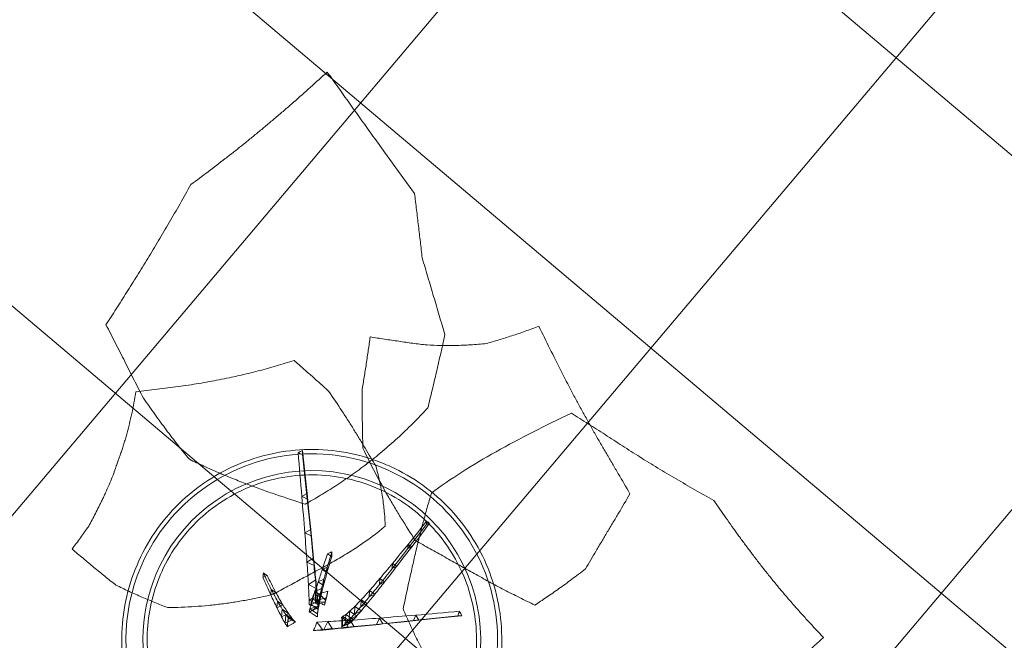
# Model space of a CAD drawing. Header units: millimetres. Extents: x 853417 to 929373, y -433185 to -369260.
# Tile 180 of 228: x 907707 to 908873, y -380228 to -379494. Entities that reach past the tile are written whole.
import ezdxf

# ---------------------------------------------------------------- set-up
doc = ezdxf.new("R2010")
doc.units = ezdxf.units.MM
doc.layers.add('I-FURN', color=7, linetype='Continuous', lineweight=9)
doc.layers.add('KOKO-FLOR-PATT', color=7, linetype='Continuous', lineweight=9)

# ---------------------------------------------------------------- blocks, each defined once
blk = doc.blocks.new('Furniture_Interior-Artwork-Decoration_Gotessons_Areca-Palm  - Default-1583015-1 korrus_SA_kunstihanke plaan')
at = {"layer": 'I-FURN'}
for p, q in [((-79.7, 98.2), (-75.8, 104)), ((-72.8, 98.5), (-79.7, 98.2)), ((-75.8, 104), (-72.8, 98.5)), ((-181.7, 62.9), (-146.5, 55.5)), ((-151, 53.4), (-150.4, 58.6)), ((-150.4, 58.6), (-146.5, 55.5)), ((-57.7, 60.9), (-53.3, 67.7)), ((-49.6, 61.1), (-57.7, 60.9)), ((-53.3, 67.7), (-49.6, 61.1)), ((-146.5, 55.5), (-151, 53.4)), ((-122.6, 46.7), (-121.9, 52.7)), ((-117.2, 49.1), (-122.6, 46.7)), ((-121.9, 52.7), (-117.2, 49.1)), ((-100, 41), (-99.1, 47.8)), ((-99.1, 47.8), (-93.8, 43.8)), ((-93.8, 43.8), (-100, 41)), ((-82, 36.2), (-81.1, 43.8)), ((-75, 39.2), (-82, 36.2)), ((-81.1, 43.8), (-75, 39.2)), ((-68, 32.1), (-67, 40.5)), ((-60.3, 35.4), (-68, 32.1)), ((-67, 40.5), (-60.3, 35.4)), ((-57.4, 28.6), (-56.3, 37.9)), ((-56.3, 37.9), (-48.9, 32.3)), ((-49.6, 25.7), (-48.4, 35.8)), ((-48.4, 35.8), (-40.3, 29.7)), ((-40.3, 30.9), (-35.3, 38.7)), ((-35.3, 38.7), (-31.1, 30.9)), ((-48.9, 32.3), (-57.4, 28.6)), ((-40.3, 29.7), (-49.6, 25.7)), ((-44.1, 23.2), (-42.8, 34.1)), ((-34.1, 27.5), (-44.1, 23.2)), ((-42.8, 34.1), (-34.1, 27.5)), ((-40.6, 21.2), (-39.1, 32.9)), ((-29.7, 25.8), (-40.6, 21.2)), ((-31.1, 30.9), (-40.3, 30.9)), ((-39.1, 32.9), (-29.7, 25.8)), ((-37, 32), (-37.3, 29.8)), ((-36.1, 31.3), (-37, 32)), ((-29.7, 25.8), (-29.2, 25.5)), ((-39.3, 20.1), (-40.6, 21.2)), ((-27.3, 7.8), (-21.8, 16.6)), ((-15.8, 6.9), (-21.8, 16.6)), ((-21.8, 16.6), (-16.9, 7.7)), ((-21.1, -3.5), (-27.3, 7.8)), ((-16.9, 7.7), (-27.3, 7.8)), ((-16.9, 7.7), (-10.5, -2.9)), ((-46.6, -4.9), (-52.1, -6.1)), ((-52.1, -6.1), (-43.7, -15.5)), ((-51.1, -14.2), (-42.6, -10.7)), ((-49, -5.6), (-43.2, -4.3)), ((-44.9, -12.6), (-30.2, -7)), ((-44.9, -12.6), (-35.6, -8.8)), ((-40.4, -11.7), (-37.6, -10)), ((-38.9, -10.7), (-29.8, -6.9)), ((-38.9, -10.7), (-30.2, -7)), ((-36.6, -9.6), (-38.9, -10.7)), ((-31.7, -17.8), (-38.9, -10.7)), ((-38.9, -10.7), (-29.3, -16)), ((-35.6, -8.8), (-37, -18.7)), ((-35.6, -8.8), (-30.2, -7)), ((-30.2, -7), (-27, -5.7)), ((-85.2, -20.9), (-79.1, -18.4)), ((-80, -25), (-85.2, -20.9)), ((-79.1, -18.4), (-80, -25)), ((-70.6, -18.3), (-63.7, -15.5)), ((-64.7, -22.9), (-70.6, -18.3)), ((-65.6, -26.5), (-56.7, -21.6)), ((-63.7, -15.5), (-64.7, -22.9)), ((-59.5, -16.1), (-51.8, -12.9)), ((-52.9, -21.3), (-59.5, -16.1)), ((-56.7, -21.6), (-56.8, -32)), ((-51.8, -12.9), (-52.9, -21.3)), ((-43.8, -19.9), (-51.1, -14.2)), ((-50.4, -17.2), (-40.4, -11.7)), ((-50.4, -17.2), (-48.1, -18.6)), ((-37, -18.7), (-44.9, -12.6)), ((-40.6, -23.2), (-44.5, -20.8)), ((-43.7, -15.5), (-43.1, -13.5)), ((-40.4, -11.7), (-40.6, -23.2)), ((-35.6, -20.7), (-40.6, -23.2)), ((-56.8, -32), (-65.6, -26.5)), ((-13.1, -40.6), (-11.6, -30.5)), ((-11.6, -30.5), (-10, -26.4)), ((-11.6, -30.5), (-3.6, -37)), ((-11.3, -36.5), (-10.9, -34.1)), ((-6.7, -34.7), (-11.3, -36.5)), ((-6.7, -34.7), (-6, -34.5)), ((-87.7, -40.1), (-79.9, -35.8)), ((-79.9, -45.1), (-87.7, -40.1)), ((-79.9, -35.8), (-79.9, -45.1)), ((-16.9, -47.1), (-15.5, -38.2)), ((-8.5, -43.9), (-16.9, -47.1)), ((-15.5, -38.2), (-8.5, -43.9)), ((-3.6, -37), (-13.1, -40.6)), ((-11.2, -36), (-11.3, -36.5)), ((-116.7, -58), (-110.1, -54.4)), ((-109.9, -62.5), (-116.7, -58)), ((-110.1, -54.4), (-109.9, -62.5)), ((-23.1, -56.4), (-21.9, -48.7)), ((-15.8, -53.6), (-23.1, -56.4)), ((-21.9, -48.7), (-15.8, -53.6)), ((-32.5, -69.1), (-31.5, -62.7)), ((-26.3, -66.8), (-32.5, -69.1)), ((-31.5, -62.7), (-26.3, -66.8)), ((-153, -80.5), (-147.5, -77.5)), ((-147.2, -84.5), (-153, -80.5)), ((-147.5, -77.5), (-147.2, -84.5))]:
    blk.add_line(p, q, dxfattribs=at)
at = {"layer": 'I-FURN', "flags": 128}
for points in [[(-106.4, 142.8), (-105.5, 144), (-104.7, 145.2), (-103.8, 146.4), (-102.9, 147.6)], [(-100.6, 143.2), (-102, 143.1), (-103.5, 143), (-104.9, 142.9), (-106.4, 142.8)], [(-75.8, 104), (-89.4, 125.8), (-102.9, 147.6)], [(-102.9, 147.6), (-102.3, 146.5), (-101.8, 145.4), (-101.2, 144.3), (-100.6, 143.2)], [(-100.6, 143.2), (-86.7, 120.8), (-72.8, 98.5)], [(-53.3, 67.7), (-64.5, 85.9), (-75.8, 104)], [(-72.8, 98.5), (-61.2, 79.8), (-49.6, 61.1)], [(-185.4, 61.1), (-185.2, 62.2), (-185.1, 63.3), (-185, 64.4), (-184.8, 65.4)], [(-181.7, 62.9), (-182.6, 62.5), (-183.5, 62), (-184.5, 61.6), (-185.4, 61.1)], [(-151, 53.4), (-168.2, 57.3), (-185.4, 61.1)], [(-150.4, 58.6), (-167.6, 62), (-184.8, 65.4)], [(-184.8, 65.4), (-184, 64.8), (-183.2, 64.2), (-182.5, 63.5), (-181.7, 62.9)], [(-121.9, 52.7), (-136.1, 55.6), (-150.4, 58.6)], [(-146.5, 55.5), (-131.9, 52.3), (-117.2, 49.1)], [(-37.3, 29.8), (-37.8, 27.4), (-38.3, 25), (-38.8, 22.5), (-39.3, 20.1)], [(-39.3, 20.1), (-37.6, 21.1), (-35.8, 22), (-34, 22.9), (-32.3, 23.9)], [(-36.1, 31.3), (-36.4, 30.9), (-36.7, 30.6), (-37, 30.2), (-37.3, 29.8)], [(-31.5, 27.5), (-32.6, 28.4), (-33.8, 29.4), (-35, 30.4), (-36.1, 31.3)], [(-32.3, 23.9), (-31.5, 24.3), (-30.7, 24.7), (-30, 25.1), (-29.2, 25.5)], [(-29.2, 25.5), (-29.8, 26), (-30.3, 26.5), (-30.9, 27), (-31.5, 27.5)], [(-16.1, 6.4), (-17.3, 3.9), (-18.6, 1.4), (-19.9, -1), (-21.1, -3.5)], [(-15.8, 6.8), (-16, 6.6), (-16.1, 6.4)], [(-15.9, 6.7), (-15.9, 6.8), (-16, 6.8), (-16, 6.8), (-16.1, 6.8)], [(-16.1, 6.8), (-16.1, 6.7), (-16.1, 6.6), (-16.1, 6.5), (-16.1, 6.4)], [(-15.7, 6.7), (-15.7, 6.7), (-15.7, 6.8), (-15.8, 6.8), (-15.8, 6.9)], [(-10.5, -2.9), (-11.8, -0.5), (-13.1, 1.9), (-14.4, 4.3), (-15.7, 6.7)], [(-59.8, -7.9), (-57.1, -7.3), (-54.4, -6.7), (-51.7, -6.2), (-49, -5.6)], [(-52.4, -16.2), (-54.3, -14.1), (-56.1, -12), (-58, -9.9), (-59.8, -7.9)], [(-49, -5.6), (-49.9, -8.2), (-50.7, -10.9), (-51.6, -13.5), (-52.4, -16.2)], [(-51.8, -12.9), (-47.2, -11.8), (-42.6, -10.7)], [(-43.2, -4.3), (-44.1, -4.4), (-44.9, -4.6), (-45.8, -4.8), (-46.6, -4.9)], [(-46.6, -4.9), (-46.6, -5.1), (-46.5, -5.2), (-46.5, -5.3), (-46.4, -5.4)], [(-46.4, -5.4), (-45.6, -7.5), (-44.7, -9.5), (-43.9, -11.5), (-43.1, -13.5)], [(-38.9, -10.7), (-41.9, -11.6), (-44.9, -12.6)], [(-42.6, -10.7), (-43.2, -15.3), (-43.8, -19.9)], [(-43.1, -8.6), (-43.2, -7.5), (-43.2, -6.4), (-43.2, -5.3), (-43.2, -4.3)], [(-43.1, -13.5), (-43.1, -12.3), (-43.1, -11.1), (-43.1, -9.8), (-43.1, -8.6)], [(-40.3, -11.3), (-40.9, -11.6), (-41.5, -11.9), (-42.1, -12.2), (-42.7, -12.5)], [(-37.6, -10), (-38.2, -10.3), (-38.9, -10.7), (-39.6, -11), (-40.3, -11.3)], [(-36.7, -14.8), (-36.9, -13.6), (-37.1, -12.4), (-37.3, -11.2), (-37.6, -10)], [(-34.8, -8.9), (-35.2, -9.1), (-35.7, -9.3), (-36.1, -9.4), (-36.6, -9.6)], [(-36.6, -9.6), (-35.7, -10.5), (-34.9, -11.3), (-34, -12.1), (-33.1, -12.9)], [(-30.2, -7), (-30.9, -12.4), (-31.7, -17.8)], [(-29.3, -6.7), (-29.4, -6.8), (-29.5, -6.8), (-29.7, -6.9), (-29.8, -6.9)], [(-27, -5.7), (-27.6, -6), (-28.1, -6.2), (-28.7, -6.5), (-29.3, -6.7)], [(-28.1, -17.1), (-28, -15.6), (-27.8, -14), (-27.7, -12.5), (-27.6, -11)], [(-27.6, -11), (-27.4, -9.7), (-27.3, -8.3), (-27.1, -7), (-27, -5.7)], [(-21.1, -3.5), (-19.8, -3.4), (-18.6, -3.2), (-17.3, -3.1), (-16, -2.9)], [(-16, -2.9), (-14.6, -2.9), (-13.2, -2.9), (-11.8, -2.9), (-10.5, -2.9)], [(-104, -23.9), (-102.7, -23.4), (-101.4, -22.8), (-100, -22.3), (-98.7, -21.7)], [(-98.7, -21.7), (-98.9, -23.2), (-99.1, -24.6), (-99.3, -26.1), (-99.5, -27.5)], [(-52.3, -20.4), (-53.2, -20.8), (-54.1, -21.2), (-55, -21.6), (-55.9, -22)], [(-55.9, -22), (-53, -21.7), (-50.2, -21.4), (-47.4, -21.1), (-44.6, -20.9)], [(-43.8, -19.9), (-48.4, -20.6), (-52.9, -21.3)], [(-48.1, -18.7), (-49.2, -19.1), (-50.2, -19.5), (-51.3, -20), (-52.3, -20.4)], [(-44.1, -16.6), (-45.1, -17.1), (-46.1, -17.6), (-47.1, -18.1), (-48.1, -18.6)], [(-48.1, -18.6), (-48.1, -18.6), (-48.1, -18.6), (-48.1, -18.6), (-48.1, -18.7)], [(-44.6, -20.9), (-44.6, -20.9), (-44.6, -20.8), (-44.5, -20.8), (-44.5, -20.8)], [(-44.5, -20.8), (-42.6, -20.4), (-40.7, -20), (-38.8, -19.6), (-36.8, -19.2)], [(-40.6, -14.9), (-41.5, -15.3), (-42.3, -15.7), (-43.2, -16.2), (-44.1, -16.6)], [(-42.7, -12.5), (-42.2, -13.1), (-41.7, -13.7), (-41.1, -14.3), (-40.6, -14.9)], [(-31.7, -17.8), (-34.3, -18.3), (-37, -18.7)], [(-36.8, -19.2), (-36.5, -19.6), (-36.2, -20), (-35.9, -20.4), (-35.6, -20.7)], [(-35.6, -20.7), (-35.8, -19.2), (-36.1, -17.8), (-36.4, -16.3), (-36.7, -14.8)], [(-33.1, -12.9), (-32.2, -13.7), (-31.2, -14.5), (-30.3, -15.3), (-29.3, -16)], [(-28.1, -17.1), (-29.9, -17.5), (-31.7, -17.8)], [(-29.3, -16), (-29, -16.3), (-28.7, -16.6), (-28.4, -16.8), (-28.1, -17.1)], [(-99.5, -27.5), (-100.6, -26.6), (-101.7, -25.7), (-102.9, -24.8), (-104, -23.9)], [(-10.9, -34.1), (-11, -34.6), (-11, -35), (-11.1, -35.5), (-11.2, -36)], [(-11.2, -36), (-10, -35.6), (-8.9, -35.3), (-7.8, -35), (-6.7, -34.7)], [(-10.3, -28.3), (-10.4, -29.7), (-10.6, -31), (-10.7, -32.4), (-10.9, -33.8)], [(-10.9, -33.8), (-10.9, -33.9), (-10.9, -34), (-10.9, -34), (-10.9, -34.1)], [(-10, -26.4), (-10, -26.9), (-10.1, -27.3), (-10.2, -27.8), (-10.3, -28.3)], [(-6.8, -28.8), (-7.6, -28.2), (-8.4, -27.6), (-9.2, -27), (-10, -26.4)], [(-0.9, -32.8), (-2.4, -31.8), (-3.9, -30.8), (-5.4, -29.8), (-6.8, -28.8)], [(-6, -34.5), (-4.7, -34.1), (-3.4, -33.7), (-2.2, -33.2), (-0.9, -32.8)], [(-116.7, -58), (-134.9, -69.3), (-153, -80.5)], [(-147.5, -77.5), (-128.8, -66), (-110.1, -54.4)], [(-153, -80.5), (-174.8, -94.1), (-196.6, -107.7)], [(-192.2, -105.3), (-169.8, -91.4), (-147.5, -77.5)], [(-45.9, -86), (-45.7, -84.7), (-45.5, -83.4), (-45.3, -82.1), (-45.2, -80.8)], [(-45.2, -80.8), (-44.1, -81.6), (-43, -82.5), (-42, -83.3), (-40.9, -84.2)], [(-40.9, -84.2), (-42.2, -84.6), (-43.4, -85.1), (-44.7, -85.6), (-45.9, -86)], [(-196.6, -107.7), (-195.5, -107.1), (-194.4, -106.5), (-193.3, -105.9), (-192.2, -105.3)], [(-191.8, -111.1), (-193, -110.3), (-194.2, -109.4), (-195.4, -108.6), (-196.6, -107.7)], [(-192.2, -105.3), (-192.1, -106.8), (-192, -108.2), (-191.9, -109.7), (-191.8, -111.1)]]:
    blk.add_lwpolyline(points, dxfattribs=at)
at = {"layer": 'I-FURN'}
for points, knots in [([(-266.6, 544.1), (-269.8, 535.6), (-274.6, 523), (-281.3, 506.4), (-286.4, 494.2), (-291.6, 482), (-297.1, 469.8), (-302.7, 457.8), (-308.3, 446), (-313.9, 434.4), (-319.8, 422.9), (-325.7, 411.5), (-333.6, 396.5), (-343.6, 378.2), (-351.7, 363.8), (-355.9, 356.7)], [0, 0, 0, 0, 0.125, 0.1875, 0.25, 0.3125, 0.375, 0.4375, 0.5, 0.5625, 0.625, 0.6875, 0.75, 0.875, 1, 1, 1, 1]), ([(-355.9, 356.7), (-356.9, 339.2), (-358.6, 313.5), (-361.1, 284.2), (-362.7, 267.5), (-364, 255.2), (-365.4, 243), (-367.3, 226.7), (-369.9, 206.6), (-372.7, 183), (-374.5, 167.3), (-375.4, 159.5)], [0, 0, 0, 0, 0.25, 0.375, 0.4375, 0.5, 0.5625, 0.625, 0.75, 0.875, 1, 1, 1, 1]), ([(-451, 80), (-438.7, 96), (-420.7, 118.8), (-401, 145.3), (-390, 160.5), (-381.9, 171.9), (-373.8, 183.3), (-365.9, 194.9), (-358, 206.4), (-350.3, 218), (-342.7, 229.4), (-332.5, 244.6), (-324.9, 256.1), (-319.7, 263.7)], [0, 0, 0, 0, 0.25, 0.375, 0.4375, 0.5, 0.5625, 0.625, 0.6875, 0.75, 0.8125, 0.875, 1, 1, 1, 1]), ([(-319.7, 263.7), (-310.8, 263), (-297.6, 261.9), (-280.2, 260.4), (-267.3, 259.3), (-254.3, 258.2), (-241.5, 257.1), (-229, 256), (-220.8, 255.4), (-216.7, 255.1)], [0, 0, 0, 0, 0.25, 0.375, 0.5, 0.625, 0.75, 0.875, 1, 1, 1, 1]), ([(-80, 81.4), (-75.4, 86.5), (-66.6, 96.8), (-53.7, 112.9), (-43.3, 127.1), (-35.2, 139), (-29.4, 148.2), (-23.6, 157.6), (-16.2, 170.6), (-7.3, 187.6), (2.5, 209.1), (8.6, 224.2), (11.6, 232)], [0, 0, 0, 0, 0.125, 0.25, 0.375, 0.4375, 0.5, 0.5625, 0.625, 0.75, 0.875, 1, 1, 1, 1]), ([(-151.9, 220), (-151.9, 213.1), (-151.9, 199.5), (-152.4, 179.2), (-153, 162.4), (-153.7, 149), (-154.2, 139), (-154.8, 129.1), (-155.6, 115.6), (-156.7, 99), (-157.8, 79.2), (-158.6, 65.8), (-159, 59)], [0, 0, 0, 0, 0.125, 0.25, 0.375, 0.4375, 0.5, 0.5625, 0.625, 0.75, 0.875, 1, 1, 1, 1]), ([(-217.6, 51.8), (-211.7, 52.7), (-199.9, 54.8), (-176.8, 59.1), (-153.4, 64), (-131, 69.1), (-108.6, 74.4), (-91.6, 78.6), (-80, 81.4)], [0, 0, 0, 0, 0.125, 0.25, 0.5, 0.625, 0.75, 1, 1, 1, 1]), ([(-159, 59), (-164.3, 50.1), (-172.4, 37.1), (-183.6, 19.9), (-195.1, 2.6), (-210.5, -19.1), (-223.4, -35.9), (-230.1, -44.4)], [0, 0, 0, 0, 0.25, 0.375, 0.5, 0.75, 1, 1, 1, 1]), ([(-218.1, -21.6), (-212.7, -16.8), (-204.6, -10.1), (-194.1, -2.3), (-183.8, 4.8), (-171.6, 12.4), (-163, 17.4), (-158.9, 19.6)], [0, 0, 0, 0, 0.25, 0.375, 0.5, 0.75, 1, 1, 1, 1]), ([(-158.9, 19.6), (-146.4, 14.2), (-128.9, 5.1), (-109.7, -6.9), (-99, -14), (-91, -19.5), (-83.2, -25), (-72.8, -32.5), (-59.8, -41.9), (-44.4, -53), (-33.8, -60.4), (-28.5, -64.1)], [0, 0, 0, 0, 0.25, 0.375, 0.4375, 0.5, 0.5625, 0.625, 0.75, 0.875, 1, 1, 1, 1]), ([(-393.6, -15.8), (-378.7, -12.2), (-356.5, -7), (-327.7, -0.6), (-313.6, 2.5), (-306.7, 3.9)], [0, 0, 0, 0, 0.5, 0.75, 1, 1, 1, 1]), ([(-306.7, 3.9), (-298.3, 1.4), (-282, -4), (-258.7, -12.6), (-240.1, -20.5), (-225.8, -27.1), (-215.4, -32.2), (-205.2, -37.4), (-192, -44.5), (-176.2, -53.7), (-158.1, -65.2), (-146.4, -73.1), (-140.6, -77.1)], [0, 0, 0, 0, 0.125, 0.25, 0.375, 0.4375, 0.5, 0.5625, 0.625, 0.75, 0.875, 1, 1, 1, 1]), ([(-273.1, -109.9), (-268.5, -101.8), (-261.5, -89.9), (-252.3, -74.7), (-245.3, -63.6), (-238.3, -52.6), (-231.3, -41.8), (-224.6, -31.5), (-220.2, -24.9), (-218.1, -21.6)], [0, 0, 0, 0, 0.25, 0.375, 0.5, 0.625, 0.75, 0.875, 1, 1, 1, 1]), ([(-28.5, -64.1), (-21.9, -72.2), (-12.4, -84.3), (-0.2, -101.2), (8.6, -114.2), (17.1, -127.7), (25.4, -141.5), (33.1, -155.7), (38.1, -165.3), (40.5, -170.2)], [0, 0, 0, 0, 0.25, 0.375, 0.5, 0.625, 0.75, 0.875, 1, 1, 1, 1]), ([(-140.6, -77.1), (-139, -89.3), (-136.6, -107.2), (-133.8, -131), (-132, -149), (-130.6, -167.4), (-129.5, -186), (-128.9, -204.6), (-128.7, -217.3), (-128.7, -223.6)], [0, 0, 0, 0, 0.25, 0.375, 0.5, 0.625, 0.75, 0.875, 1, 1, 1, 1]), ([(-612.5, -276.8), (-608.9, -270.1), (-601.6, -256.8), (-590.8, -237), (-579.9, -217.1), (-569.2, -197.3), (-558.8, -178), (-545.1, -152.5), (-534.9, -133.5), (-528.3, -121)], [0, 0, 0, 0, 0.125, 0.25, 0.375, 0.5, 0.625, 0.75, 1, 1, 1, 1]), ([(-173.1, -315.5), (-177.7, -308.2), (-184.6, -297.5), (-193.6, -283.5), (-200.3, -273.1), (-207.3, -262.8), (-214.4, -252.7), (-221.6, -242.7), (-228.8, -233), (-236, -223.4), (-243.4, -214), (-250.9, -204.9), (-260.8, -193), (-273.2, -179), (-283.1, -168.3), (-288.1, -163)], [0, 0, 0, 0, 0.125, 0.1875, 0.25, 0.3125, 0.375, 0.4375, 0.5, 0.5625, 0.625, 0.6875, 0.75, 0.875, 1, 1, 1, 1]), ([(-422.3, -364), (-429.7, -360), (-444.7, -352.1), (-463.7, -342.6), (-479.2, -335), (-490.9, -329.4), (-502.8, -323.8), (-514.6, -318.4), (-526.6, -313), (-538.7, -307.6), (-550.9, -302.2), (-567.1, -295.3), (-587.5, -286.9), (-604.1, -280.2), (-612.5, -276.8)], [0, 0, 0, 0, 0.125, 0.25, 0.3125, 0.375, 0.4375, 0.5, 0.5625, 0.625, 0.6875, 0.75, 0.875, 1, 1, 1, 1]), ([(-5.5, -296.3), (-8.2, -296.2), (-13.8, -295.9), (-22.3, -295.6), (-29.6, -295.5), (-35.5, -295.5), (-40, -295.5), (-44.7, -295.5), (-51.3, -295.6), (-60, -295.9), (-70.2, -296.5), (-79.1, -297.4), (-85.6, -298.2), (-90.7, -298.7), (-94.4, -299.1), (-97.5, -299.4), (-100.2, -299.8), (-103, -300.1), (-106.7, -300.7), (-111.5, -301.4), (-117.4, -302.3), (-125.2, -303.8), (-135.3, -305.7), (-147.7, -308.5), (-160.2, -311.8), (-168.8, -314.2), (-173.1, -315.5)], [0, 0, 0, 0, 0.041667, 0.083333, 0.125, 0.145833, 0.166667, 0.1875, 0.208333, 0.25, 0.291667, 0.333333, 0.375, 0.416667, 0.458333, 0.479167, 0.5, 0.520833, 0.541667, 0.583333, 0.625, 0.666667, 0.75, 0.833333, 0.916667, 1, 1, 1, 1]), ([(-229, -382), (-236.4, -381.1), (-251.3, -379.3), (-273.9, -376.6), (-297.2, -374.1), (-321.2, -371.7), (-345.6, -369.4), (-379, -366.7), (-404.7, -365), (-422.3, -364)], [0, 0, 0, 0, 0.125, 0.25, 0.375, 0.5, 0.625, 0.75, 1, 1, 1, 1])]:
    blk.add_open_spline(points, degree=3, knots=knots, dxfattribs=at)
for points in [[(-162.8, 502.4), (-171.3, 505.6), (-188.5, 512.3), (-214.4, 522.6), (-240.6, 533.3), (-257.9, 540.5), (-266.6, 544.1)], [(-216.7, 255.1), (-210.5, 252), (-198.5, 246), (-181.8, 237), (-166.1, 228.2), (-156.5, 222.7), (-151.9, 220)], [(-375.4, 159.5), (-362, 148.9), (-335.2, 128.1), (-295.2, 98.7), (-255.6, 72.6), (-230.1, 58.1), (-217.6, 51.8)], [(-79.7, 98.2), (-88.6, 113.1), (-97.5, 127.9), (-106.4, 142.8)], [(-57.7, 60.9), (-65.1, 73.3), (-72.4, 85.8), (-79.7, 98.2)], [(-405.5, 33), (-408.9, 36.8), (-415.8, 44.5), (-426.9, 56.2), (-438.6, 68.1), (-446.8, 76), (-451, 80)], [(-40.3, 30.9), (-46.1, 40.9), (-51.9, 50.9), (-57.7, 60.9)], [(-35.3, 38.7), (-41.3, 48.4), (-47.3, 58.1), (-53.3, 67.7)], [(-49.6, 61.1), (-43.4, 51), (-37.2, 40.9), (-31.1, 30.9)], [(-122.6, 46.7), (-132.1, 48.9), (-141.6, 51.2), (-151, 53.4)], [(-100, 41), (-107.5, 42.9), (-115.1, 44.8), (-122.6, 46.7)], [(-99.1, 47.8), (-106.7, 49.4), (-114.3, 51.1), (-121.9, 52.7)], [(-117.2, 49.1), (-109.4, 47.3), (-101.6, 45.5), (-93.8, 43.8)], [(-81.1, 43.8), (-87.1, 45.2), (-93.1, 46.5), (-99.1, 47.8)], [(-82, 36.2), (-88, 37.8), (-94, 39.4), (-100, 41)], [(-93.8, 43.8), (-87.6, 42.2), (-81.3, 40.7), (-75, 39.2)], [(-68, 32.1), (-72.7, 33.5), (-77.3, 34.8), (-82, 36.2)], [(-67, 40.5), (-71.7, 41.6), (-76.4, 42.7), (-81.1, 43.8)], [(-75, 39.2), (-70.1, 38), (-65.2, 36.7), (-60.3, 35.4)], [(-56.3, 37.9), (-59.9, 38.8), (-63.4, 39.6), (-67, 40.5)], [(-60.3, 35.4), (-56.5, 34.4), (-52.7, 33.3), (-48.9, 32.3)], [(-48.4, 35.8), (-51, 36.5), (-53.7, 37.2), (-56.3, 37.9)], [(-42.8, 34.1), (-44.7, 34.7), (-46.5, 35.2), (-48.4, 35.8)], [(-21.8, 16.6), (-26.3, 24), (-30.8, 31.3), (-35.3, 38.7)], [(-373.4, -29.5), (-375.5, -24.5), (-379.9, -14.3), (-387.4, 1.1), (-395.8, 16.8), (-402.2, 27.6), (-405.5, 33)], [(-57.4, 28.6), (-61, 29.8), (-64.5, 30.9), (-68, 32.1)], [(-49.6, 25.7), (-52.2, 26.7), (-54.8, 27.7), (-57.4, 28.6)], [(-44.1, 23.2), (-46, 24), (-47.8, 24.9), (-49.6, 25.7)], [(-48.9, 32.3), (-46, 31.4), (-43.2, 30.5), (-40.3, 29.7)], [(-39.1, 32.9), (-40.3, 33.3), (-41.6, 33.7), (-42.8, 34.1)], [(-27.3, 7.8), (-31.6, 15.5), (-36, 23.2), (-40.3, 30.9)], [(-40.3, 29.7), (-38.2, 29), (-36.1, 28.2), (-34.1, 27.5)], [(-37, 32), (-37.7, 32.3), (-38.4, 32.6), (-39.1, 32.9)], [(-34.1, 27.5), (-32.6, 26.9), (-31.2, 26.3), (-29.7, 25.8)], [(-31.1, 30.9), (-26.3, 23.1), (-21.6, 15.4), (-16.9, 7.7)], [(-40.6, 21.2), (-41.8, 21.8), (-42.9, 22.5), (-44.1, 23.2)], [(-52.1, -6.1), (-54.7, -6.7), (-57.2, -7.3), (-59.8, -7.9)], [(-42.6, -10.7), (-40.3, -10.1), (-37.9, -9.4), (-35.6, -8.8)], [(-29.8, -6.9), (-30.2, -7.1), (-31, -7.4), (-32.3, -7.9), (-33.5, -8.4), (-34.4, -8.7), (-34.8, -8.9)], [(-463.6, -79.6), (-457.7, -74.2), (-446, -63.5), (-428.5, -47.5), (-411, -31.6), (-399.4, -21.1), (-393.6, -15.8)], [(-85.2, -20.9), (-91.5, -21.9), (-97.7, -22.9), (-104, -23.9)], [(-98.7, -21.7), (-92.2, -20.6), (-85.6, -19.5), (-79.1, -18.4)], [(-70.6, -18.3), (-75.5, -19.2), (-80.3, -20), (-85.2, -20.9)], [(-64.7, -22.9), (-69.8, -23.6), (-74.9, -24.3), (-80, -25)], [(-79.9, -35.8), (-72.1, -31.1), (-64.4, -26.4), (-56.7, -21.6)], [(-79.1, -18.4), (-74, -17.4), (-68.8, -16.4), (-63.7, -15.5)], [(-59.5, -16.1), (-63.2, -16.8), (-66.9, -17.6), (-70.6, -18.3)], [(-50.4, -17.2), (-55.5, -20.3), (-60.5, -23.4), (-65.6, -26.5)], [(-52.9, -21.3), (-56.8, -21.8), (-60.7, -22.4), (-64.7, -22.9)], [(-63.7, -15.5), (-59.7, -14.6), (-55.7, -13.8), (-51.8, -12.9)], [(-51.1, -14.2), (-53.9, -14.8), (-56.7, -15.5), (-59.5, -16.1)], [(-40.6, -23.2), (-46, -26.2), (-51.4, -29.1), (-56.8, -32)], [(-56.7, -21.6), (-51.2, -18.3), (-45.8, -15), (-40.4, -11.7)], [(-43.7, -15.5), (-46.6, -15.7), (-49.5, -15.9), (-52.4, -16.2)], [(-44.9, -12.6), (-47, -13.1), (-49.1, -13.7), (-51.1, -14.2)], [(-42.7, -12.5), (-45.3, -14), (-47.8, -15.6), (-50.4, -17.2)], [(-37, -18.7), (-39.3, -19.1), (-41.5, -19.5), (-43.8, -19.9)], [(-362.8, -61.4), (-363.5, -58.8), (-365.2, -53.5), (-367.7, -45.6), (-370.5, -37.6), (-372.4, -32.2), (-373.4, -29.5)], [(-80, -25), (-86.5, -25.9), (-93, -26.7), (-99.5, -27.5)], [(-65.6, -26.5), (-73, -31), (-80.3, -35.6), (-87.7, -40.1)], [(-56.8, -32), (-64.5, -36.4), (-72.2, -40.7), (-79.9, -45.1)], [(-15.5, -38.2), (-14.2, -35.7), (-12.9, -33.1), (-11.6, -30.5)], [(-0.9, -32.8), (-1.8, -34.2), (-2.7, -35.6), (-3.6, -37)], [(-230.1, -44.4), (-235, -46.9), (-245, -52.1), (-260.2, -59.8), (-275.6, -67.5), (-285.9, -72.6), (-291.1, -75.1)], [(-87.7, -40.1), (-97.4, -46.1), (-107.1, -52), (-116.7, -58)], [(-110.1, -54.4), (-100, -48.2), (-89.9, -42), (-79.9, -35.8)], [(-79.9, -45.1), (-89.9, -50.9), (-99.9, -56.7), (-109.9, -62.5)], [(-21.9, -48.7), (-19.8, -45.2), (-17.6, -41.7), (-15.5, -38.2)], [(-13.1, -40.6), (-14.4, -42.8), (-15.6, -45), (-16.9, -47.1)], [(-8.5, -43.9), (-10.9, -47.2), (-13.3, -50.4), (-15.8, -53.6)], [(-11.3, -36.5), (-11.9, -37.8), (-12.5, -39.2), (-13.1, -40.6)], [(-3.6, -37), (-5.2, -39.3), (-6.8, -41.6), (-8.5, -43.9)], [(-23.1, -56.4), (-26.2, -60.6), (-29.3, -64.9), (-32.5, -69.1)], [(-31.5, -62.7), (-28.3, -58), (-25.1, -53.4), (-21.9, -48.7)], [(-15.8, -53.6), (-19.3, -58), (-22.8, -62.4), (-26.3, -66.8)], [(-16.9, -47.1), (-18.9, -50.2), (-21, -53.3), (-23.1, -56.4)], [(-352.7, -94.2), (-353.4, -91.5), (-355, -86.1), (-357.5, -77.9), (-360.1, -69.6), (-361.9, -64.1), (-362.8, -61.4)], [(-109.9, -62.5), (-122.3, -69.8), (-134.8, -77.2), (-147.2, -84.5)], [(-32.5, -69.1), (-36.9, -74.8), (-41.4, -80.4), (-45.9, -86)], [(-45.2, -80.8), (-40.6, -74.7), (-36.1, -68.7), (-31.5, -62.7)], [(-26.3, -66.8), (-31.2, -72.6), (-36.1, -78.4), (-40.9, -84.2)], [(-528.3, -121), (-522.8, -117.5), (-512, -110.5), (-495.8, -100.1), (-479.7, -89.8), (-469, -83), (-463.6, -79.6)], [(-291.1, -75.1), (-296.3, -76.7), (-306.6, -79.8), (-322, -84.5), (-337.4, -89.3), (-347.6, -92.6), (-352.7, -94.2)], [(-147.2, -84.5), (-162.1, -93.4), (-176.9, -102.3), (-191.8, -111.1)], [(-288.1, -163), (-286.8, -158.4), (-284.3, -149.2), (-280.6, -135.8), (-276.9, -122.7), (-274.4, -114.1), (-273.1, -109.9)], [(40.5, -170.2), (41, -175.5), (41.8, -186.2), (42.7, -202.8), (43.2, -219.8), (43.2, -231.3), (43.3, -237)], [(-128.7, -223.6), (-131.7, -230.2), (-138, -243.4), (-148.1, -263.5), (-158.8, -283.7), (-166.3, -297.3), (-170.1, -304.1)], [(43.3, -237), (42.1, -242.4), (39.7, -253.1), (35.7, -269.5), (31.7, -285.6), (28.9, -296.6), (27.5, -302.2)], [(27.5, -302.2), (22.1, -301.1), (11.2, -299), (0.1, -297.2), (-5.5, -296.3)], [(-170.1, -304.1), (-174.9, -310.5), (-184.6, -323.4), (-199.4, -342.8), (-214.3, -362.3), (-224.1, -375.4), (-229, -382)]]:
    blk.add_open_spline(points, degree=3, dxfattribs=at)
blk = doc.blocks.new('Furniture_Other_Gotessons_Plant-Pot - Default-V8-1 korrus_SA_kunstihanke plaan')
at = {"layer": 'I-FURN'}
for radius, start, end in [(220, 90, 270), (220, 270, 90), (200, 90, 270), (200, 270, 90)]:
    blk.add_arc((0, 0), radius, start, end, dxfattribs=at)
for points, knots in [([(0, 225), (-14.7, 225), (-44.2, 222.1), (-86.6, 209.2), (-125.8, 188.3), (-160.1, 160.1), (-188.3, 125.8), (-209.2, 86.6), (-222.1, 44.2), (-225.7, 7.3), (-224.3, -22), (-220, -51.2), (-209.2, -86.6), (-188.3, -125.8), (-160.1, -160.1), (-125.8, -188.3), (-86.6, -209.2), (-44.1, -222.1), (-14.7, -225), (0, -225)], [0, 0, 0, 0, 0.0625, 0.125, 0.1875, 0.25, 0.3125, 0.375, 0.4375, 0.5, 0.53125, 0.5625, 0.625, 0.6875, 0.75, 0.8125, 0.875, 0.9375, 1, 1, 1, 1]), ([(0, -225), (14.7, -225), (44.2, -222.1), (86.6, -209.2), (125.8, -188.3), (160.1, -160.1), (188.3, -125.8), (209.2, -86.6), (222.1, -44.2), (225.7, -7.3), (224.3, 22), (220, 51.2), (209.2, 86.6), (188.3, 125.8), (160.1, 160.1), (125.8, 188.3), (86.6, 209.2), (44.1, 222.1), (14.7, 225), (0, 225)], [0, 0, 0, 0, 0.0625, 0.125, 0.1875, 0.25, 0.3125, 0.375, 0.4375, 0.5, 0.53125, 0.5625, 0.625, 0.6875, 0.75, 0.8125, 0.875, 0.9375, 1, 1, 1, 1]), ([(0, 195), (-23.8, 195), (-71.4, 186.2), (-133.4, 148.2), (-170.3, 100.1), (-188, 55.7), (-195.4, 18.7), (-195.4, -20.4), (-186.8, -60.7), (-170.1, -98.2), (-146, -131.4), (-115.4, -158.9), (-79.9, -179.5), (-40.8, -192.1), (-13.6, -195), (0, -195)], [-1, -1, -1, -1, -0.883333, -0.766667, -0.65, -0.591667, -0.533333, -0.466667, -0.4, -0.333333, -0.266667, -0.2, -0.133333, -0.066667, 0, 0, 0, 0]), ([(0, -195), (23.8, -195), (71.4, -186.2), (133.4, -148.2), (170.3, -100.1), (188, -55.7), (195.4, -18.7), (195.4, 20.4), (186.8, 60.7), (170.1, 98.2), (146, 131.4), (115.4, 158.9), (79.9, 179.5), (40.8, 192.1), (13.6, 195), (0, 195)], [-1, -1, -1, -1, -0.883333, -0.766667, -0.65, -0.591667, -0.533333, -0.466667, -0.4, -0.333333, -0.266667, -0.2, -0.133333, -0.066667, 0, 0, 0, 0])]:
    blk.add_open_spline(points, degree=3, knots=knots, dxfattribs=at)

msp = doc.modelspace()

# ---------------------------------------------------------------- hatches: boundary and pattern name
at = {"layer": 'KOKO-FLOR-PATT', "true_color": 0x800000}
h = msp.add_hatch(dxfattribs=at)
h.set_pattern_fill('FP_65', color=16, style=0, pattern_type=2)
h.set_pattern_definition([(319.816, (910646.68, -379378.68), (290.36, 343.79), []), (49.816, (910646.68, -379378.68), (-343.79, 290.36), [])])
h.paths.add_polyline_path([(907775.5, -383266), (909227.5, -383145.8), (909163.8, -382375.9), (909213.6, -382371.8), (909277.3, -383141.7), (913518.9, -382789.1), (913288.6, -380006.6), (913904.9, -379955.6), (913862.5, -379443.4), (913858.7, -379443.7), (913855.4, -379403.9), (913859.2, -379402.9), (913791.2, -378581.4), (912960.2, -378650.1), (912956, -378600.3), (913786.9, -378530.2), (913785, -378506.6), (913781.2, -378507), (913777.9, -378467.1), (913781.6, -378466.1), (913741.7, -377983), (913125.4, -378033.7), (912913.7, -375480.5), (910073, -375712), (910217.6, -377486.4), (910717.5, -377455.3), (910780.6, -378471.4), (909764.6, -378534.5), (909701.4, -377518.4), (910197.7, -377487.6), (910053.1, -375713.6), (907159.1, -375949.5), (907775.3, -383264)], flags=0)
h.paths.add_polyline_path([(912001.1, -382824.2), (911955.2, -382785.5), (911955.2, -382765.4), (912930.1, -382683.3), (912930.1, -382705.2), (912893.1, -382749), (912401.5, -382790.4)], flags=0)
h.paths.add_polyline_path([(909975.7, -381050.7), (909912.6, -380034.6), (910928.7, -379971.5), (910991.8, -380987.6), (910012.3, -381048.4)], flags=0)
h.paths.add_polyline_path([(910059, -380956.4), (910897.4, -380903.4), (910845.4, -380065.9), (910007, -380118), (910059, -380955.8)], flags=0)
h.paths.add_polyline_path([(910063.7, -380951), (910012.3, -380122.6), (910840.7, -380071.2), (910892.1, -380899.6), (910816.6, -380904.3)], flags=0)
h.paths.add_polyline_path([(911744.2, -380221.4), (911743.6, -380202.4), (911847.4, -380195.1), (911847.9, -380212.8), (911748.1, -380221.1)], flags=0)
h.paths.add_polyline_path([(911708.5, -380193.8), (911708.6, -380184.7), (911713.5, -380184.3), (911709.7, -380191.5)], flags=0)
h.paths.add_polyline_path([(911737.7, -380220.2), (911724.1, -380217.8), (911708.5, -380204.1), (911711.4, -380190.7), (911717.7, -380183.9), (911717.7, -380189.7), (911720.2, -380183.7), (911727.8, -380197.7), (911741.8, -380202.8), (911736.4, -380205), (911742.6, -380205.6), (911737.7, -380215.4), (911742.6, -380217.4)], flags=0)
h.paths.add_polyline_path([(911706, -380197.7), (911703.8, -380191.5), (911706.3, -380184.9), (911708.4, -380193.9)], flags=0)
h.paths.add_polyline_path([(911707.6, -380179.8), (911702.1, -380176.2), (911685.6, -380177.6), (911683.1, -380147.7), (911699.6, -380146.3), (911706, -380143.6), (911707.8, -380145.6), (911713.7, -380141.8), (911716.1, -380145), (911732.9, -380143.6), (911734.3, -380173.6), (911718.6, -380174.9), (911714.8, -380178.1), (911710.3, -380175.5), (911708.4, -380178.4)], flags=0)
h.paths.add_polyline_path([(911735.7, -380173.4), (911735.4, -380143.4), (912509.9, -380079.4), (912510.3, -380109.3), (911735.8, -380173.4)], flags=0)
h.paths.add_polyline_path([(911703.1, -380127.9), (911707.1, -380136.7), (911704.2, -380134.9), (911703.1, -380128.4)], flags=0)
h.paths.add_polyline_path([(911702.3, -380137.1), (911699.3, -380127.9), (911701.2, -380125.9), (911702.8, -380131), (911702.3, -380136.9)], flags=0)
h.paths.add_polyline_path([(911734.1, -380099.6), (911734.7, -380094.7), (911838.5, -380087.4), (911838.9, -380105.2), (911735.2, -380112.4), (911734.3, -380101.8)], flags=0)
h.paths.add_polyline_path([(911713.7, -380136.2), (911703.1, -380127.9), (911703.3, -380114.9), (911714.5, -380101.7), (911727.5, -380097.1), (911733.7, -380099.7), (911728.2, -380103.5), (911733.7, -380111.3), (911734.1, -380113.5), (911733.7, -380114.6), (911721.3, -380121), (911715.5, -380134.9), (911713.7, -380135.9)], flags=0)
h.paths.add_polyline_path([(912512.7, -380109.1), (912511.4, -380079.2), (912560.2, -380075.8), (912562.6, -380105)], flags=0)
h.paths.add_polyline_path([(912561.4, -380084.9), (912560.2, -380069.8), (912568.2, -380069.8), (912569.4, -380084.2), (912562.6, -380084.8)], flags=0)
h.paths.add_polyline_path([(912557.4, -380067.2), (912556.7, -380060.4), (912556.9, -380059.8), (912570.7, -380060.4), (912570.5, -380066.1), (912560.2, -380066.9)], flags=0)
h.paths.add_polyline_path([(909847.9, -378440.2), (910686.3, -378388.1), (910634.2, -377549.7), (909795.9, -377603.2), (909847.5, -378434.8)], flags=0)
h.paths.add_polyline_path([(909852.6, -378434.8), (909801.1, -377606.4), (910629.5, -377555), (910681, -378383.4), (910605.5, -378388.1)], flags=0)
h.paths.add_polyline_path([(907859.8, -377775.5), (907710.7, -377745.6), (907606.8, -377752.3), (907597.3, -377752.3), (907585.8, -377747.1), (907580.4, -377740.5), (907574.5, -377726.2), (907547.5, -377645.8), (907533.1, -377590.2), (907523.9, -377530.3), (907522.6, -377470.3), (907527.2, -377414.2), (907538.5, -377345.8), (907548.4, -377306.9), (907554.9, -377300.6), (907561, -377298.6), (907585.8, -377296.2), (907594.8, -377291.2), (907675.4, -377283.6), (907819.2, -377230.5), (907828.1, -377236), (907841.3, -377284.9), (907842.3, -377297.1), (908014, -377280.6), (908020.4, -377284.1), (908024.1, -377294.5), (908022.2, -377305.5), (908015.7, -377310.6), (908012, -377356.2), (908012, -377382.3), (908034.1, -377618.5), (908045.3, -377662.7), (908052.7, -377666.7), (908056.4, -377677.2), (908054.4, -377688.1), (908045.3, -377693.5), (908005.4, -377696.9), (907876.7, -377705.1), (907877.8, -377727.7), (907872.9, -377767.6), (907864.5, -377775.2)], flags=0)
h.paths.add_polyline_path([(909259, -377657.7), (909249.5, -377651.7), (909236.4, -377602.8), (909235.3, -377590.7), (909063.6, -377607.1), (909057.3, -377603.7), (909053.5, -377593.2), (909055.4, -377582.2), (909062, -377577.1), (909065.6, -377531.6), (909064.1, -377487.5), (909043.5, -377269.2), (909032.3, -377225), (909024.9, -377221), (909021.3, -377209.6), (909023.2, -377199.6), (909032.3, -377194.2), (909072.2, -377190.8), (909200.9, -377182.6), (909199.8, -377160), (909204.7, -377120.1), (909213.1, -377112.6), (909217.8, -377112.2), (909366.9, -377142.1), (909448.7, -377137.1), (909454.3, -377139.1), (909486.4, -377138.2), (909492.4, -377143.1), (909502.5, -377164), (909523.4, -377220.9), (909538.6, -377271.8), (909550.4, -377329.2), (909555.3, -377389.7), (909552.7, -377450.9), (909542.7, -377525.7), (909531.5, -377580.7), (909526.1, -377586.7), (909516.8, -377591.3), (909405.8, -377602.8), (909263.7, -377657.3)], flags=0)
h.paths.add_polyline_path([(908395.7, -377059.9), (908358.9, -376607.6), (908915.8, -376562.2), (908952.7, -377014.5), (908673.3, -377037.3)], flags=0)
h.paths.add_polyline_path([(907809.1, -376977), (907659.9, -376947.1), (907556, -376953.7), (907546.5, -376953.7), (907538.6, -376951.3), (907529.7, -376941.9), (907523.7, -376927.7), (907496.8, -376847.2), (907482.4, -376791.7), (907473.1, -376731.8), (907471.8, -376671.7), (907476.5, -376615.6), (907487.7, -376547.3), (907497.6, -376508.3), (907504.2, -376502), (907510.3, -376500.1), (907534.4, -376498), (907544.1, -376492.7), (907624.6, -376485), (907768.5, -376431.9), (907777.4, -376437.5), (907790.5, -376486.3), (907791.5, -376498.5), (907963.3, -376482.1), (907969.6, -376485.5), (907973.4, -376496), (907971.5, -376506.9), (907964.9, -376512.1), (907961.2, -376557.6), (907961.2, -376583.7), (907983.3, -376819.9), (907994.6, -376864.2), (908001.9, -376868.2), (908005.6, -376878.6), (908003.6, -376889.6), (907994.6, -376894.9), (907954.7, -376898.4), (907825.9, -376906.6), (907826.9, -376930), (907822.2, -376969.1), (907813.7, -376976.6)], flags=0)
h.paths.add_polyline_path([(909175.5, -376861.9), (909165.9, -376855.9), (909152.8, -376807), (909151.8, -376794.9), (908980, -376811.3), (908973.7, -376807.9), (908969.9, -376797.4), (908971.8, -376786.4), (908978.4, -376781.3), (908982.1, -376735.8), (908980.6, -376691.7), (908960, -376473.5), (908948.7, -376429.2), (908941.4, -376425.2), (908937.7, -376414.7), (908939.6, -376403.8), (908948.7, -376398.4), (908988.6, -376395), (909117.4, -376386.8), (909116.2, -376364.2), (909121.1, -376324.3), (909129.5, -376316.8), (909134.2, -376316.4), (909283.4, -376346.3), (909365.1, -376341.3), (909370.8, -376343.3), (909402.8, -376342.4), (909408.8, -376347.3), (909419, -376368.2), (909439.8, -376425.1), (909455, -376476), (909466.8, -376533.4), (909471.7, -376593.9), (909469.3, -376653.4), (909459.2, -376729.9), (909448, -376784.9), (909442.5, -376790.9), (909433.2, -376795.5), (909322.2, -376807), (909180.1, -376861.5)], flags=0)
h.paths.add_polyline_path([(911066.6, -376810.3), (911029.7, -376358), (911586.7, -376312.6), (911623.6, -376764.9), (911487.3, -376776)], flags=0)

# ---------------------------------------------------------------- block references
at = {"layer": 'I-FURN', "rotation": 244.1245862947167}
for name in ['Furniture_Interior-Artwork-Decoration_Gotessons_Areca-Palm  - Default-1583015-1 korrus_SA_kunstihanke plaan', 'Furniture_Other_Gotessons_Plant-Pot - Default-V8-1 korrus_SA_kunstihanke plaan']:
    msp.add_blockref(name, (908052.6, -380227.5), dxfattribs=at)

doc.saveas('drawing.dxf')
